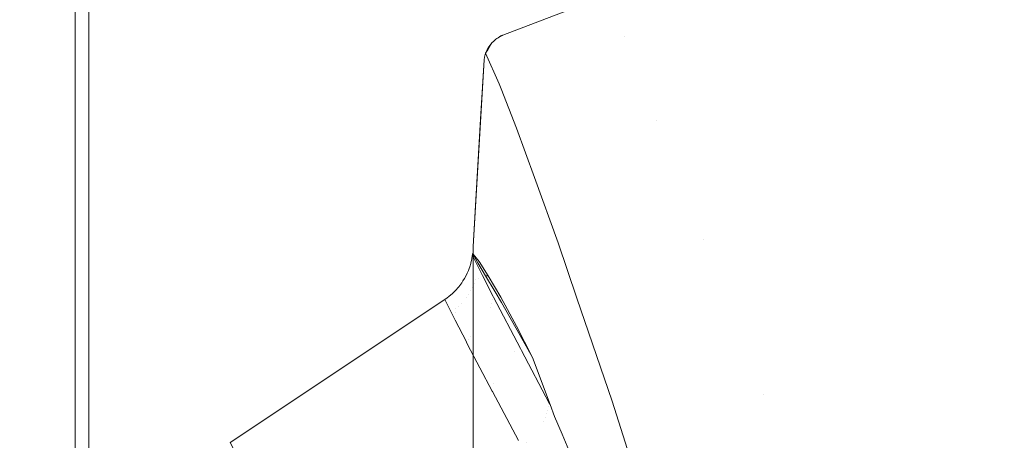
# Model space of a CAD drawing. Header units: millimetres. Extents: x -174 to 174, y -184 to 184.
# Tile 25 of 35: x -110 to -48, y 96 to 123. Entities that reach past the tile are written whole.
import ezdxf

# ---------------------------------------------------------------- set-up
doc = ezdxf.new("R2010")
doc.units = ezdxf.units.MM
doc.header["$LTSCALE"] = 5.08
doc.layers.add('Lighting-LED', color=7, linetype='Continuous', lineweight=5, true_color=0x000000)

# ---------------------------------------------------------------- blocks, each defined once
blk = doc.blocks.new('Group-1')
at = {"layer": 'Lighting-LED', "color": 18, "linetype": 'Continuous', "lineweight": 5}
for points, invisible_edges in [([(-5254.737, -897.549, -460.895), (-5203.672, -861.075, -372.449), (-5256.611, -562.84, -464.14), (-5269.635, -567.845, -486.699)], 14), ([(-5268.769, -567.845, -487.199), (-5255.745, -562.84, -464.64), (-5202.806, -861.075, -372.949), (-5253.871, -897.549, -461.395)], 11), ([(-5256.193, -562.911, -463.416), (-5256.401, -562.858, -463.777), (-5256.611, -562.84, -464.14), (-5203.672, -861.075, -372.449)], 12), ([(-5203.672, -861.075, -372.449), (-5255.786, -563.12, -462.712), (-5255.987, -562.998, -463.061), (-5256.193, -562.911, -463.416)], 9), ([(-5203.672, -861.075, -372.449), (-5203.689, -599.484, -372.478), (-5255.786, -563.12, -462.712)], 9), ([(-5202.806, -861.075, -372.949), (-5255.745, -562.84, -464.64), (-5255.535, -562.858, -464.277), (-5255.327, -562.911, -463.916)], 9), ([(-5255.327, -562.911, -463.916), (-5255.121, -562.998, -463.561), (-5254.92, -563.12, -463.212), (-5202.806, -861.075, -372.949)], 12), ([(-5254.92, -563.12, -463.212), (-5202.823, -599.484, -372.978), (-5202.806, -861.075, -372.949)], 10), ([(-5176.739, -621.733, -346.052), (-5095.931, -592.057, -346.052), (-5079.721, -592.716, -346.052)], 9), ([(-5128.243, -594.689, -346.052), (-5112.14, -592.716, -346.052), (-5095.931, -592.057, -346.052), (-5176.739, -621.733, -346.052)], 12), ([(-5079.721, -592.716, -346.052), (-5063.618, -594.688, -346.052), (-5047.728, -597.961, -346.052), (-5176.739, -621.733, -346.052)], 12), ([(-5176.739, -621.733, -346.052), (-5144.133, -597.963, -346.052), (-5128.243, -594.689, -346.052)], 9), ([(-5176.739, -621.733, -346.052), (-5047.728, -597.961, -346.052), (-5032.156, -602.514, -346.052)], 9), ([(-5159.704, -602.516, -346.052), (-5144.133, -597.963, -346.052), (-5176.739, -621.733, -346.052)], 10), ([(-5203.689, -599.484, -372.478), (-5203.672, -861.075, -372.449), (-5202.013, -856.367, -369.575), (-5202.013, -604.205, -369.575)], 11), ([(-5201.147, -604.205, -370.075), (-5201.147, -856.367, -370.075), (-5202.806, -861.075, -372.949), (-5202.823, -599.484, -372.978)], 14), ([(-5135.925, -599.169, -281.315), (-5151.723, -603.149, -281.315), (-5150.106, -608.597, -242.821), (-5134.767, -604.732, -242.821)], 15), ([(-5176.739, -621.733, -346.052), (-5032.156, -602.514, -346.052), (-5017.006, -608.315, -346.052), (-5016.852, -608.392, -346.052)], 9), ([(-5174.855, -608.318, -346.052), (-5159.704, -602.516, -346.052), (-5176.739, -621.733, -346.052)], 10), ([(-5168.176, -605.761, -316.616), (-5159.704, -602.516, -316.427), (-5159.704, -602.516, -346.052), (-5174.855, -608.318, -346.052)], 10), ([(-5159.704, -602.516, -316.427), (-5168.176, -605.761, -316.616), (-5167.135, -608.43, -281.315)], 10), ([(-5167.135, -608.43, -281.315), (-5151.723, -603.149, -281.315), (-5159.704, -602.516, -316.427)], 11), ([(-5151.723, -603.149, -281.315), (-5167.135, -608.43, -281.315), (-5165.07, -613.724, -242.821), (-5150.106, -608.597, -242.821)], 15), ([(-5134.767, -604.732, -242.821), (-5150.106, -608.597, -242.821), (-5147.794, -616.387, -204.767), (-5133.112, -612.688, -204.767)], 15), ([(-5167.135, -608.43, -281.315), (-5168.176, -605.761, -316.616), (-5175.944, -609.468, -307.153)], 11), ([(-5168.176, -605.761, -316.616), (-5175.902, -609.399, -307.848), (-5175.944, -609.468, -307.153)], 9), ([(-5168.176, -605.761, -316.616), (-5175.814, -609.253, -309.321), (-5175.902, -609.399, -307.848)], 9), ([(-5175.726, -609.106, -310.794), (-5175.814, -609.253, -309.321), (-5168.176, -605.761, -316.616)], 10), ([(-5168.176, -605.761, -316.616), (-5175.637, -608.96, -312.267), (-5175.726, -609.106, -310.794)], 9), ([(-5175.549, -608.814, -313.74), (-5175.637, -608.96, -312.267), (-5168.176, -605.761, -316.616)], 10), ([(-5168.176, -605.761, -316.616), (-5175.423, -608.697, -314.692), (-5175.549, -608.814, -313.74)], 9), ([(-5175.14, -608.506, -315.729), (-5175.423, -608.697, -314.692), (-5168.176, -605.761, -316.616)], 11), ([(-5168.176, -605.761, -316.616), (-5174.855, -608.318, -316.765), (-5175.14, -608.506, -315.729)], 10), ([(-5174.855, -608.318, -346.052), (-5174.855, -608.318, -316.765), (-5168.176, -605.761, -316.616)], 8), ([(-5175.009, -608.393, -346.052), (-5174.855, -608.318, -346.052), (-5176.739, -621.733, -346.052)], 10), ([(-5176.739, -621.733, -346.052), (-5016.852, -608.392, -346.052), (-5016.706, -608.481, -346.052)], 9), ([(-5175.297, -608.58, -346.052), (-5175.157, -608.48, -346.052), (-5175.009, -608.393, -346.052), (-5176.739, -621.733, -346.052)], 12), ([(-5175.944, -609.468, -307.153), (-5175.091, -611.416, -283.909), (-5167.135, -608.43, -281.315)], 10), ([(-5175.095, -608.441, -316.459), (-5175.009, -608.393, -346.052), (-5175.157, -608.48, -346.052)], 9), ([(-5175.14, -608.506, -315.729), (-5174.855, -608.318, -316.765), (-5174.861, -608.321, -316.765), (-5174.867, -608.324, -316.765)], 9), ([(-5174.867, -608.324, -316.765), (-5174.873, -608.326, -316.764), (-5175.14, -608.506, -315.729)], 10), ([(-5174.873, -608.326, -316.764), (-5174.879, -608.329, -316.763), (-5175.14, -608.506, -315.729)], 10), ([(-5174.879, -608.329, -316.763), (-5174.884, -608.332, -316.762), (-5175.14, -608.506, -315.729)], 10), ([(-5174.884, -608.332, -316.762), (-5174.89, -608.334, -316.76), (-5175.14, -608.506, -315.729)], 10), ([(-5174.89, -608.334, -316.76), (-5174.896, -608.337, -316.758), (-5175.14, -608.506, -315.729)], 10), ([(-5174.896, -608.337, -316.758), (-5174.901, -608.339, -316.756), (-5175.14, -608.506, -315.729)], 10), ([(-5175.14, -608.506, -315.729), (-5174.901, -608.339, -316.756), (-5174.907, -608.342, -316.753)], 9), ([(-5175.14, -608.506, -315.729), (-5174.907, -608.342, -316.753), (-5174.917, -608.347, -316.747), (-5174.927, -608.351, -316.741)], 9), ([(-5174.927, -608.351, -316.741), (-5174.937, -608.356, -316.733), (-5175.14, -608.506, -315.729)], 10), ([(-5174.937, -608.356, -316.733), (-5174.946, -608.36, -316.725), (-5175.14, -608.506, -315.729)], 10), ([(-5175.14, -608.506, -315.729), (-5174.946, -608.36, -316.725), (-5174.955, -608.365, -316.716)], 9), ([(-5175.14, -608.506, -315.729), (-5174.955, -608.365, -316.716), (-5174.97, -608.372, -316.699), (-5174.991, -608.383, -316.672)], 9), ([(-5174.991, -608.383, -316.672), (-5175.009, -608.393, -316.643), (-5175.14, -608.506, -315.729)], 10), ([(-5175.009, -608.393, -316.643), (-5175.034, -608.406, -316.599), (-5175.066, -608.425, -316.53), (-5175.14, -608.506, -315.729)], 12), ([(-5175.14, -608.506, -315.729), (-5175.066, -608.425, -316.53), (-5175.095, -608.441, -316.459)], 9), ([(-5175.009, -608.393, -346.052), (-5175.095, -608.441, -316.459), (-5175.066, -608.425, -316.53)], 9), ([(-5175.091, -611.416, -283.909), (-5174.967, -611.729, -281.321), (-5167.135, -608.43, -281.315)], 10), ([(-5175.066, -608.425, -316.53), (-5175.034, -608.406, -316.599), (-5175.009, -608.393, -346.052)], 10), ([(-5175.034, -608.406, -316.599), (-5175.009, -608.393, -316.643), (-5175.009, -608.393, -346.052)], 10), ([(-5174.991, -608.383, -316.672), (-5174.855, -608.318, -346.052), (-5175.009, -608.393, -346.052)], 9), ([(-5175.009, -608.393, -346.052), (-5175.009, -608.393, -316.643), (-5174.991, -608.383, -316.672)], 9), ([(-5174.991, -608.383, -316.672), (-5174.97, -608.372, -316.699), (-5174.855, -608.318, -346.052)], 10), ([(-5174.855, -608.318, -346.052), (-5174.97, -608.372, -316.699), (-5174.955, -608.365, -316.716)], 9), ([(-5167.135, -608.43, -281.315), (-5174.967, -611.729, -281.321), (-5173.987, -614.211, -260.839)], 9), ([(-5174.855, -608.318, -346.052), (-5174.955, -608.365, -316.716), (-5174.946, -608.36, -316.725)], 9), ([(-5174.946, -608.36, -316.725), (-5174.937, -608.356, -316.733), (-5174.855, -608.318, -346.052)], 10), ([(-5174.937, -608.356, -316.733), (-5174.927, -608.351, -316.741), (-5174.855, -608.318, -346.052)], 10), ([(-5174.927, -608.351, -316.741), (-5174.917, -608.347, -316.747), (-5174.855, -608.318, -346.052)], 10), ([(-5174.855, -608.318, -346.052), (-5174.917, -608.347, -316.747), (-5174.907, -608.342, -316.753)], 9), ([(-5174.855, -608.318, -346.052), (-5174.907, -608.342, -316.753), (-5174.901, -608.339, -316.756)], 9), ([(-5174.901, -608.339, -316.756), (-5174.896, -608.337, -316.758), (-5174.855, -608.318, -346.052)], 10), ([(-5174.896, -608.337, -316.758), (-5174.89, -608.334, -316.76), (-5174.855, -608.318, -346.052)], 10), ([(-5174.89, -608.334, -316.76), (-5174.884, -608.332, -316.762), (-5174.855, -608.318, -346.052)], 10), ([(-5174.884, -608.332, -316.762), (-5174.879, -608.329, -316.763), (-5174.855, -608.318, -346.052)], 10), ([(-5174.879, -608.329, -316.763), (-5174.873, -608.326, -316.764), (-5174.855, -608.318, -346.052)], 10), ([(-5174.873, -608.326, -316.764), (-5174.867, -608.324, -316.765), (-5174.855, -608.318, -346.052)], 10), ([(-5174.867, -608.324, -316.765), (-5174.861, -608.321, -316.765), (-5174.855, -608.318, -346.052)], 10), ([(-5174.861, -608.321, -316.765), (-5174.855, -608.318, -316.765), (-5174.855, -608.318, -346.052)], 8), ([(-5173.987, -614.211, -260.839), (-5165.07, -613.724, -242.821), (-5167.135, -608.43, -281.315)], 11), ([(-5016.706, -608.481, -346.052), (-5016.567, -608.582, -346.052), (-5016.437, -608.694, -346.052), (-5176.739, -621.733, -346.052)], 12), ([(-5176.739, -621.733, -346.052), (-5175.428, -608.692, -346.052), (-5175.297, -608.58, -346.052)], 9), ([(-5175.549, -608.814, -346.052), (-5175.428, -608.692, -346.052), (-5176.739, -621.733, -346.052)], 10), ([(-5176.739, -621.733, -346.052), (-5016.437, -608.694, -346.052), (-5016.318, -608.817, -346.052), (-5016.208, -608.949, -346.052)], 9), ([(-5176.739, -621.733, -346.052), (-5175.757, -609.087, -346.052), (-5175.659, -608.946, -346.052), (-5175.549, -608.814, -346.052)], 9), ([(-5016.208, -608.949, -346.052), (-5016.11, -609.09, -346.052), (-5016.024, -609.238, -346.052), (-5176.739, -621.733, -346.052)], 12), ([(-5175.637, -608.96, -312.267), (-5175.659, -608.946, -346.052), (-5175.757, -609.087, -346.052)], 9), ([(-5175.757, -609.087, -346.052), (-5175.726, -609.106, -310.794), (-5175.637, -608.96, -312.267)], 9), ([(-5175.659, -608.946, -346.052), (-5175.637, -608.96, -312.267), (-5175.549, -608.814, -313.74)], 9), ([(-5175.549, -608.814, -313.74), (-5175.549, -608.814, -346.052), (-5175.659, -608.946, -346.052)], 9), ([(-5175.423, -608.697, -314.692), (-5175.428, -608.692, -346.052), (-5175.549, -608.814, -346.052)], 9), ([(-5175.549, -608.814, -346.052), (-5175.549, -608.814, -313.74), (-5175.423, -608.697, -314.692)], 9), ([(-5175.428, -608.692, -346.052), (-5175.423, -608.697, -314.692), (-5175.297, -608.58, -315.644)], 9), ([(-5175.297, -608.58, -315.644), (-5175.297, -608.58, -346.052), (-5175.428, -608.692, -346.052)], 9), ([(-5175.297, -608.58, -315.644), (-5175.423, -608.697, -314.692), (-5175.14, -608.506, -315.729)], 10), ([(-5175.235, -608.533, -315.957), (-5175.157, -608.48, -346.052), (-5175.297, -608.58, -346.052)], 9), ([(-5175.235, -608.533, -315.957), (-5175.297, -608.58, -315.644), (-5175.14, -608.506, -315.729)], 10), ([(-5175.297, -608.58, -346.052), (-5175.297, -608.58, -315.644), (-5175.235, -608.533, -315.957)], 9), ([(-5175.095, -608.441, -316.459), (-5175.157, -608.48, -316.266), (-5175.235, -608.533, -315.957), (-5175.14, -608.506, -315.729)], 12), ([(-5175.235, -608.533, -315.957), (-5175.157, -608.48, -316.266), (-5175.157, -608.48, -346.052)], 10), ([(-5175.157, -608.48, -346.052), (-5175.157, -608.48, -316.266), (-5175.095, -608.441, -316.459)], 9), ([(-5150.106, -608.597, -242.821), (-5165.07, -613.724, -242.821), (-5162.119, -621.296, -204.767), (-5147.794, -616.387, -204.767)], 15), ([(-5175.915, -609.392, -346.052), (-5175.842, -609.236, -346.052), (-5175.757, -609.087, -346.052), (-5176.739, -621.733, -346.052)], 12), ([(-5176.739, -621.733, -346.052), (-5016.024, -609.238, -346.052), (-5015.951, -609.393, -346.052)], 9), ([(-5176.739, -621.733, -346.052), (-5175.974, -609.554, -346.052), (-5175.915, -609.392, -346.052)], 9), ([(-5015.951, -609.393, -346.052), (-5015.891, -609.554, -346.052), (-5015.844, -609.719, -346.052), (-5176.739, -621.733, -346.052)], 12), ([(-5176.739, -621.733, -346.052), (-5176.049, -609.889, -346.052), (-5176.018, -609.72, -346.052), (-5175.974, -609.554, -346.052)], 8), ([(-5175.974, -609.554, -346.052), (-5176.018, -609.72, -346.052), (-5176.018, -609.72, -309.581)], 10), ([(-5176.018, -609.72, -309.581), (-5175.97, -609.555, -307.992), (-5175.974, -609.554, -346.052)], 10), ([(-5175.777, -623.593, -301.983), (-5175.97, -609.555, -307.992), (-5176.018, -609.72, -309.581)], 9), ([(-5175.915, -609.392, -346.052), (-5175.974, -609.554, -346.052), (-5175.97, -609.555, -307.992)], 10), ([(-5175.97, -609.555, -307.992), (-5175.902, -609.399, -307.848), (-5175.915, -609.392, -346.052)], 11), ([(-5175.97, -609.555, -307.992), (-5175.944, -609.468, -307.153), (-5175.902, -609.399, -307.848)], 8), ([(-5175.944, -609.468, -307.153), (-5175.97, -609.555, -307.992), (-5175.777, -623.593, -301.983)], 10), ([(-5175.091, -611.416, -283.909), (-5175.944, -609.468, -307.153), (-5175.777, -623.593, -301.983)], 10), ([(-5175.814, -609.253, -309.321), (-5175.842, -609.236, -346.052), (-5175.915, -609.392, -346.052)], 9), ([(-5175.915, -609.392, -346.052), (-5175.902, -609.399, -307.848), (-5175.814, -609.253, -309.321)], 9), ([(-5175.726, -609.106, -310.794), (-5175.757, -609.087, -346.052), (-5175.842, -609.236, -346.052)], 9), ([(-5175.842, -609.236, -346.052), (-5175.814, -609.253, -309.321), (-5175.726, -609.106, -310.794)], 9), ([(-5015.844, -609.719, -346.052), (-5015.811, -609.887, -346.052), (-5176.739, -621.733, -346.052)], 10), ([(-5015.811, -609.887, -346.052), (-5014.229, -621.72, -346.052), (-5176.739, -621.733, -346.052)], 10), ([(-5176.049, -609.889, -346.052), (-5176.739, -621.733, -346.052), (-5176.739, -621.733, -342.181), (-5176.544, -618.39, -330.729)], 8), ([(-5176.544, -618.39, -330.729), (-5176.268, -613.658, -318.579), (-5176.049, -609.889, -346.052)], 10), ([(-5176.049, -609.889, -310.604), (-5176.268, -613.658, -318.579), (-5175.777, -623.593, -301.983)], 10), ([(-5176.268, -613.658, -318.579), (-5176.049, -609.889, -310.604), (-5176.049, -609.889, -346.052)], 8), ([(-5175.777, -623.593, -301.983), (-5176.018, -609.72, -309.581), (-5176.049, -609.889, -310.604)], 9), ([(-5176.018, -609.72, -309.581), (-5176.018, -609.72, -346.052), (-5176.049, -609.889, -346.052), (-5176.049, -609.889, -310.604)], 1), ([(-5175.777, -623.593, -301.983), (-5174.984, -624.936, -281.423), (-5175.091, -611.416, -283.909)], 10), ([(-5174.984, -624.936, -281.423), (-5174.967, -611.729, -281.321), (-5175.091, -611.416, -283.909)], 9), ([(-5173.987, -614.211, -260.839), (-5174.967, -611.729, -281.321), (-5174.984, -624.936, -281.423)], 10), ([(-5133.112, -612.688, -204.767), (-5147.794, -616.387, -204.767), (-5144.797, -626.489, -167.309), (-5130.965, -623.004, -167.309)], 15), ([(-5176.268, -613.658, -318.579), (-5176.544, -618.39, -330.729), (-5176.355, -622.685, -322.091)], 10), ([(-5176.355, -622.685, -322.091), (-5175.777, -623.593, -301.983), (-5176.268, -613.658, -318.579)], 10), ([(-5173.987, -614.211, -260.839), (-5172.846, -617.346, -242.887), (-5165.07, -613.724, -242.821)], 10), ([(-5165.07, -613.724, -242.821), (-5172.846, -617.346, -242.887), (-5171.336, -621.497, -219.117)], 9), ([(-5171.336, -621.497, -219.117), (-5162.119, -621.296, -204.767), (-5165.07, -613.724, -242.821)], 11), ([(-5174.984, -624.936, -281.423), (-5173.987, -626.786, -260.839), (-5173.987, -614.211, -260.839)], 10), ([(-5172.846, -617.346, -242.887), (-5173.987, -614.211, -260.839), (-5173.987, -626.786, -260.839)], 10), ([(-5147.794, -616.387, -204.767), (-5162.119, -621.296, -204.767), (-5158.291, -631.113, -167.309), (-5144.797, -626.489, -167.309)], 15), ([(-5173.987, -626.786, -260.839), (-5172.975, -628.763, -243.306), (-5172.846, -617.346, -242.887)], 10), ([(-5172.846, -617.346, -242.887), (-5172.975, -628.763, -243.306), (-5171.857, -631.753, -226.368)], 9), ([(-5171.857, -631.753, -226.368), (-5171.336, -621.497, -219.117), (-5172.846, -617.346, -242.887)], 9), ([(-5176.739, -622.22, -342.189), (-5176.355, -622.685, -322.091), (-5176.544, -618.39, -330.729)], 10), ([(-5176.544, -618.39, -330.729), (-5176.739, -621.733, -342.181), (-5176.739, -622.22, -342.189)], 8), ([(-5171.857, -631.753, -226.368), (-5171.562, -632.526, -222.215), (-5171.336, -621.497, -219.117)], 10), ([(-5171.336, -621.497, -219.117), (-5171.562, -632.526, -222.215), (-5171.088, -633.647, -216.601)], 9), ([(-5171.336, -621.497, -219.117), (-5170.144, -625.001, -204.85), (-5162.119, -621.296, -204.767)], 10), ([(-5170.144, -625.001, -204.85), (-5171.336, -621.497, -219.117), (-5171.088, -633.647, -216.601)], 10), ([(-5162.119, -621.296, -204.767), (-5170.144, -625.001, -204.85), (-5167.916, -631.549, -178.191)], 9), ([(-5167.916, -631.549, -178.191), (-5158.291, -631.113, -167.309), (-5162.119, -621.296, -204.767)], 11), ([(-5176.765, -730.007, -345.921), (-5176.739, -621.733, -346.052), (-5176.79, -836.445, -346.052)], 9), ([(-5014.177, -836.446, -346.052), (-5176.79, -836.445, -346.052), (-5176.739, -621.733, -346.052)], 9), ([(-5176.769, -622.18, -345.03), (-5176.769, -622.177, -345.123), (-5176.774, -622.2, -345.328), (-5176.778, -622.223, -345.533)], 14), ([(-5176.77, -622.186, -344.946), (-5176.769, -622.18, -345.03), (-5176.778, -622.223, -345.533)], 11), ([(-5176.77, -622.192, -344.862), (-5176.77, -622.186, -344.946), (-5176.778, -622.223, -345.533)], 11), ([(-5176.655, -622.391, -332.421), (-5176.77, -622.192, -344.862), (-5176.778, -622.223, -345.533)], 10), ([(-5176.774, -622.2, -345.328), (-5176.769, -622.177, -345.123), (-5176.773, -622.194, -345.302)], 11), ([(-5176.773, -622.194, -345.302), (-5176.769, -622.177, -345.123), (-5176.771, -622.186, -345.245), (-5176.773, -622.194, -345.367)], 15), ([(-5176.771, -622.182, -345.223), (-5176.772, -622.188, -345.324), (-5176.773, -622.194, -345.367), (-5176.771, -622.186, -345.245)], 13), ([(-5176.739, -622.193, -345.367), (-5176.773, -622.194, -345.367), (-5176.772, -622.188, -345.324)], 9), ([(-5176.739, -622.179, -345.199), (-5176.739, -622.193, -345.367), (-5176.772, -622.188, -345.324)], 10), ([(-5176.772, -622.188, -345.324), (-5176.77, -622.18, -345.199), (-5176.739, -622.179, -345.199)], 10), ([(-5176.77, -622.18, -345.199), (-5176.772, -622.188, -345.324), (-5176.771, -622.182, -345.223)], 10), ([(-5176.771, -622.186, -345.245), (-5176.769, -622.177, -345.123), (-5176.771, -622.182, -345.223)], 11), ([(-5176.771, -622.182, -345.223), (-5176.769, -622.177, -345.123), (-5176.77, -622.178, -345.161), (-5176.77, -622.18, -345.199)], 15), ([(-5176.739, -622.179, -345.199), (-5176.77, -622.18, -345.199), (-5176.77, -622.177, -345.165)], 9), ([(-5176.77, -622.177, -345.165), (-5176.769, -622.177, -345.123), (-5176.739, -622.179, -345.199)], 10), ([(-5176.77, -622.177, -345.165), (-5176.77, -622.18, -345.199), (-5176.77, -622.178, -345.161)], 10), ([(-5176.77, -622.178, -345.161), (-5176.769, -622.177, -345.123), (-5176.77, -622.177, -345.165)], 9), ([(-5176.769, -622.182, -344.964), (-5176.769, -622.18, -345.03), (-5176.77, -622.186, -344.946)], 10), ([(-5176.769, -622.182, -344.964), (-5176.77, -622.192, -344.862), (-5176.739, -622.192, -344.862)], 8), ([(-5176.77, -622.186, -344.946), (-5176.77, -622.192, -344.862), (-5176.769, -622.182, -344.964)], 9), ([(-5176.77, -622.192, -344.862), (-5176.655, -622.391, -332.421), (-5176.739, -622.22, -342.189)], 10), ([(-5176.739, -622.22, -342.189), (-5176.739, -622.205, -343.525), (-5176.77, -622.192, -344.862)], 10), ([(-5176.739, -622.205, -343.525), (-5176.739, -622.192, -344.862), (-5176.77, -622.192, -344.862)], 8), ([(-5176.739, -622.178, -345.03), (-5176.739, -622.179, -345.199), (-5176.769, -622.177, -345.123)], 10), ([(-5176.769, -622.177, -345.123), (-5176.769, -622.18, -345.03), (-5176.739, -622.178, -345.03)], 10), ([(-5176.739, -622.192, -344.862), (-5176.739, -622.178, -345.03), (-5176.769, -622.182, -344.964)], 10), ([(-5176.739, -622.178, -345.03), (-5176.769, -622.18, -345.03), (-5176.769, -622.182, -344.964)], 9), ([(-5176.765, -730.007, -345.921), (-5176.739, -622.319, -345.857), (-5176.739, -621.733, -346.052)], 10), ([(-5176.739, -621.733, -346.052), (-5014.229, -621.72, -346.052), (-5014.177, -836.446, -346.052)], 9), ([(-5176.739, -621.733, -346.052), (-5176.739, -622.319, -345.857), (-5176.739, -622.264, -345.697)], 9), ([(-5176.739, -622.264, -345.697), (-5176.739, -622.222, -345.534), (-5176.739, -621.733, -346.052)], 10), ([(-5176.739, -621.733, -346.052), (-5176.739, -622.178, -345.03), (-5176.739, -622.192, -344.862)], 9), ([(-5176.739, -622.222, -345.534), (-5176.739, -622.193, -345.367), (-5176.739, -621.733, -346.052)], 10), ([(-5176.739, -622.192, -344.862), (-5176.739, -622.205, -343.525), (-5176.739, -621.733, -342.181), (-5176.739, -621.733, -346.052)], 10), ([(-5176.739, -622.193, -345.367), (-5176.739, -622.179, -345.199), (-5176.739, -621.733, -346.052)], 10), ([(-5176.739, -622.179, -345.199), (-5176.739, -622.178, -345.03), (-5176.739, -621.733, -346.052)], 10), ([(-5176.739, -622.205, -343.525), (-5176.739, -622.22, -342.189), (-5176.739, -621.733, -342.181)], 8), ([(-5176.739, -622.319, -345.857), (-5176.895, -622.818, -345.857), (-5176.884, -622.771, -345.857), (-5176.828, -622.526, -345.857)], 9), ([(-5176.895, -622.818, -345.857), (-5176.739, -622.319, -345.857), (-5176.765, -730.007, -345.921)], 9), ([(-5176.408, -623.742, -317.561), (-5176.884, -622.771, -345.857), (-5176.895, -622.818, -345.857)], 9), ([(-5176.143, -623.571, -317.56), (-5176.828, -622.526, -345.857), (-5176.884, -622.771, -345.857)], 9), ([(-5176.884, -622.771, -345.857), (-5176.408, -623.742, -317.561), (-5176.143, -623.571, -317.56)], 11), ([(-5176.828, -622.526, -345.857), (-5176.825, -622.512, -345.857), (-5176.739, -622.319, -345.857)], 10), ([(-5176.825, -622.512, -345.857), (-5176.828, -622.526, -345.857), (-5176.143, -623.571, -317.56)], 10), ([(-5176.825, -622.512, -345.857), (-5176.143, -623.571, -317.56), (-5176.789, -622.295, -345.791)], 9), ([(-5176.789, -622.295, -345.791), (-5176.793, -622.319, -345.857), (-5176.825, -622.512, -345.857)], 8), ([(-5176.825, -622.512, -345.857), (-5176.793, -622.319, -345.857), (-5176.739, -622.319, -345.857)], 8), ([(-5176.739, -622.319, -345.857), (-5176.793, -622.319, -345.857), (-5176.789, -622.295, -345.791)], 8), ([(-5176.739, -622.264, -345.697), (-5176.739, -622.319, -345.857), (-5176.789, -622.295, -345.791)], 10), ([(-5176.789, -622.295, -345.791), (-5176.785, -622.265, -345.697), (-5176.739, -622.264, -345.697)], 10), ([(-5176.785, -622.265, -345.697), (-5176.789, -622.295, -345.791), (-5176.143, -623.571, -317.56)], 8), ([(-5176.739, -622.264, -345.697), (-5176.785, -622.265, -345.697), (-5176.782, -622.246, -345.636)], 9), ([(-5176.782, -622.246, -345.636), (-5176.785, -622.265, -345.697), (-5176.143, -623.571, -317.56)], 10), ([(-5176.739, -622.222, -345.534), (-5176.739, -622.264, -345.697), (-5176.782, -622.246, -345.636)], 10), ([(-5176.782, -622.246, -345.636), (-5176.778, -622.223, -345.533), (-5176.739, -622.222, -345.534)], 10), ([(-5176.778, -622.223, -345.533), (-5176.782, -622.246, -345.636), (-5176.143, -623.571, -317.56)], 10), ([(-5176.773, -622.194, -345.302), (-5176.776, -622.211, -345.481), (-5176.778, -622.223, -345.533), (-5176.774, -622.2, -345.328)], 13), ([(-5176.739, -622.222, -345.534), (-5176.778, -622.223, -345.533), (-5176.776, -622.211, -345.481)], 9), ([(-5176.143, -623.571, -317.56), (-5176.44, -622.76, -319.984), (-5176.778, -622.223, -345.533)], 11), ([(-5176.778, -622.223, -345.533), (-5176.44, -622.76, -319.984), (-5176.655, -622.391, -332.421)], 9), ([(-5176.739, -622.193, -345.367), (-5176.739, -622.222, -345.534), (-5176.776, -622.211, -345.481)], 10), ([(-5176.776, -622.211, -345.481), (-5176.773, -622.194, -345.367), (-5176.739, -622.193, -345.367)], 10), ([(-5176.773, -622.194, -345.367), (-5176.776, -622.211, -345.481), (-5176.773, -622.194, -345.302)], 10), ([(-5176.655, -622.391, -332.421), (-5176.355, -622.685, -322.091), (-5176.739, -622.22, -342.189)], 9), ([(-5176.655, -622.391, -332.421), (-5176.44, -622.76, -319.984), (-5176.355, -622.685, -322.091)], 10), ([(-5175.777, -623.593, -301.983), (-5176.355, -622.685, -322.091), (-5176.44, -622.76, -319.984)], 10), ([(-5175.95, -623.593, -301.983), (-5176.44, -622.76, -319.984), (-5176.143, -623.571, -317.56)], 10), ([(-5176.44, -622.76, -319.984), (-5175.95, -623.593, -301.983), (-5175.777, -623.593, -301.983)], 8), ([(-5177.145, -623.49, -345.857), (-5177.139, -623.477, -345.857), (-5177.11, -623.414, -345.857), (-5176.765, -730.007, -345.921)], 12), ([(-5176.673, -624.087, -317.57), (-5177.11, -623.414, -345.857), (-5177.139, -623.477, -345.857)], 9), ([(-5176.765, -730.007, -345.921), (-5177.11, -623.414, -345.857), (-5177.042, -623.247, -345.857)], 9), ([(-5176.673, -624.087, -317.57), (-5177.042, -623.247, -345.857), (-5177.11, -623.414, -345.857)], 9), ([(-5177.042, -623.247, -345.857), (-5176.99, -623.118, -345.857), (-5176.765, -730.007, -345.921)], 10), ([(-5176.99, -623.118, -345.857), (-5177.042, -623.247, -345.857), (-5176.673, -624.087, -317.57)], 10), ([(-5176.765, -730.007, -345.921), (-5176.99, -623.118, -345.857), (-5176.956, -623.012, -345.857)], 9), ([(-5176.587, -623.851, -317.561), (-5176.956, -623.012, -345.857), (-5176.99, -623.118, -345.857)], 9), ([(-5176.99, -623.118, -345.857), (-5176.673, -624.087, -317.57), (-5176.587, -623.851, -317.561)], 11), ([(-5176.956, -623.012, -345.857), (-5176.895, -622.818, -345.857), (-5176.765, -730.007, -345.921)], 10), ([(-5176.895, -622.818, -345.857), (-5176.956, -623.012, -345.857), (-5176.587, -623.851, -317.561)], 10), ([(-5176.895, -622.818, -345.857), (-5176.587, -623.851, -317.561), (-5176.408, -623.742, -317.561)], 11), ([(-5130.965, -623.004, -167.309), (-5144.797, -626.489, -167.309), (-5141.126, -638.86, -130.6), (-5128.336, -635.637, -130.6)], 15), ([(-5176.765, -730.007, -345.921), (-5177.649, -624.287, -345.858), (-5177.459, -624.033, -345.858)], 9), ([(-5177.154, -624.957, -317.597), (-5177.459, -624.033, -345.858), (-5177.649, -624.287, -345.858)], 9), ([(-5176.765, -730.007, -345.921), (-5177.459, -624.033, -345.858), (-5177.383, -623.912, -345.858)], 9), ([(-5177.014, -624.752, -317.591), (-5177.383, -623.912, -345.858), (-5177.459, -624.033, -345.858)], 9), ([(-5177.459, -624.033, -345.858), (-5177.154, -624.957, -317.597), (-5177.014, -624.752, -317.591)], 11), ([(-5177.383, -623.912, -345.858), (-5177.291, -623.768, -345.858), (-5176.765, -730.007, -345.921)], 10), ([(-5176.887, -624.538, -317.585), (-5177.291, -623.768, -345.858), (-5177.383, -623.912, -345.858)], 9), ([(-5177.383, -623.912, -345.858), (-5177.014, -624.752, -317.591), (-5176.887, -624.538, -317.585)], 11), ([(-5176.765, -730.007, -345.921), (-5177.291, -623.768, -345.858), (-5177.145, -623.49, -345.857)], 9), ([(-5177.145, -623.49, -345.857), (-5177.291, -623.768, -345.858), (-5176.887, -624.538, -317.585)], 10), ([(-5176.773, -624.316, -317.577), (-5177.139, -623.477, -345.857), (-5177.145, -623.49, -345.857)], 9), ([(-5177.145, -623.49, -345.857), (-5176.887, -624.538, -317.585), (-5176.773, -624.316, -317.577)], 11), ([(-5177.139, -623.477, -345.857), (-5176.773, -624.316, -317.577), (-5176.673, -624.087, -317.57)], 11), ([(-5176.673, -624.087, -317.57), (-5175.733, -625.833, -288.071), (-5175.647, -625.598, -288.057), (-5176.587, -623.851, -317.561)], 15), ([(-5176.408, -623.742, -317.561), (-5176.587, -623.851, -317.561), (-5175.647, -625.598, -288.057)], 11), ([(-5176.143, -623.571, -317.56), (-5176.408, -623.742, -317.561), (-5175.576, -625.357, -288.042)], 11), ([(-5175.647, -625.598, -288.057), (-5175.576, -625.357, -288.042), (-5176.408, -623.742, -317.561)], 11), ([(-5175.95, -623.593, -301.983), (-5176.143, -623.571, -317.56), (-5175.467, -624.906, -288.011)], 9), ([(-5175.576, -625.357, -288.042), (-5175.513, -625.119, -288.026), (-5176.143, -623.571, -317.56)], 11), ([(-5176.143, -623.571, -317.56), (-5175.513, -625.119, -288.026), (-5175.467, -624.906, -288.011)], 3), ([(-5175.467, -624.906, -288.011), (-5175.345, -624.598, -287.165), (-5175.95, -623.593, -301.983)], 9), ([(-5175.777, -623.593, -301.983), (-5175.95, -623.593, -301.983), (-5175.345, -624.598, -287.165)], 8), ([(-5174.984, -624.936, -281.423), (-5175.777, -623.593, -301.983), (-5175.345, -624.598, -287.165)], 10), ([(-5176.765, -730.007, -345.921), (-5178.043, -624.707, -345.858), (-5178.011, -624.675, -345.858)], 9), ([(-5177.645, -625.514, -317.61), (-5178.011, -624.675, -345.858), (-5178.043, -624.707, -345.858)], 9), ([(-5178.011, -624.675, -345.858), (-5177.861, -624.528, -345.858), (-5176.765, -730.007, -345.921)], 10), ([(-5177.47, -625.339, -317.606), (-5177.861, -624.528, -345.858), (-5178.011, -624.675, -345.858)], 9), ([(-5178.011, -624.675, -345.858), (-5177.645, -625.514, -317.61), (-5177.47, -625.339, -317.606)], 11), ([(-5177.861, -624.528, -345.858), (-5177.673, -624.314, -345.858), (-5176.765, -730.007, -345.921)], 10), ([(-5177.861, -624.528, -345.858), (-5177.47, -625.339, -317.606), (-5177.306, -625.153, -317.602), (-5177.673, -624.314, -345.858)], 7), ([(-5177.673, -624.314, -345.858), (-5177.649, -624.287, -345.858), (-5176.765, -730.007, -345.921)], 10), ([(-5177.154, -624.957, -317.597), (-5177.649, -624.287, -345.858), (-5177.673, -624.314, -345.858)], 9), ([(-5177.673, -624.314, -345.858), (-5177.306, -625.153, -317.602), (-5177.154, -624.957, -317.597)], 11), ([(-5177.014, -624.752, -317.591), (-5176.074, -626.497, -288.107), (-5175.947, -626.283, -288.096), (-5176.887, -624.538, -317.585)], 15), ([(-5176.887, -624.538, -317.585), (-5175.947, -626.283, -288.096), (-5175.833, -626.061, -288.084), (-5176.773, -624.316, -317.577)], 15), ([(-5176.773, -624.316, -317.577), (-5175.833, -626.061, -288.084), (-5175.733, -625.833, -288.071), (-5176.673, -624.087, -317.57)], 15), ([(-5175.467, -624.906, -288.011), (-5175.448, -624.943, -287.188), (-5175.345, -624.598, -287.165)], 10), ([(-5174.936, -625.276, -277.174), (-5175.345, -624.598, -287.165), (-5175.448, -624.943, -287.188)], 10), ([(-5174.984, -624.936, -281.423), (-5175.345, -624.598, -287.165), (-5174.936, -625.276, -277.174)], 9), ([(-5177.87, -626.411, -317.646), (-5178.539, -625.096, -345.858), (-5192.167, -634.165, -345.864)], 8), ([(-5192.167, -634.165, -345.864), (-5178.539, -625.096, -345.858), (-5176.765, -730.007, -345.921)], 10), ([(-5176.765, -730.007, -345.921), (-5178.539, -625.096, -345.858), (-5178.391, -624.989, -345.858)], 9), ([(-5177.84, -625.895, -317.623), (-5178.391, -624.989, -345.858), (-5178.539, -625.096, -345.858)], 9), ([(-5178.539, -625.096, -345.858), (-5177.87, -626.411, -317.646), (-5177.84, -625.895, -317.623)], 10), ([(-5178.391, -624.989, -345.858), (-5178.282, -624.911, -345.858), (-5176.765, -730.007, -345.921)], 10), ([(-5178.282, -624.911, -345.858), (-5178.391, -624.989, -345.858), (-5177.84, -625.895, -317.623)], 10), ([(-5176.765, -730.007, -345.921), (-5178.282, -624.911, -345.858), (-5178.043, -624.707, -345.858)], 9), ([(-5178.043, -624.707, -345.858), (-5178.282, -624.911, -345.858), (-5177.829, -625.678, -317.613)], 10), ([(-5177.84, -625.895, -317.623), (-5177.829, -625.678, -317.613), (-5178.282, -624.911, -345.858)], 11), ([(-5178.043, -624.707, -345.858), (-5177.829, -625.678, -317.613), (-5177.645, -625.514, -317.61)], 11), ([(-5177.47, -625.339, -317.606), (-5176.531, -627.083, -288.133), (-5176.367, -626.898, -288.126), (-5177.306, -625.153, -317.602)], 15), ([(-5177.306, -625.153, -317.602), (-5176.367, -626.898, -288.126), (-5176.215, -626.702, -288.117), (-5177.154, -624.957, -317.597)], 15), ([(-5177.154, -624.957, -317.597), (-5176.215, -626.702, -288.117), (-5176.074, -626.497, -288.107), (-5177.014, -624.752, -317.591)], 15), ([(-5173.725, -628.21, -258.01), (-5175.513, -625.119, -288.026), (-5175.576, -625.357, -288.042)], 11), ([(-5175.448, -624.943, -287.188), (-5175.467, -624.906, -288.011), (-5175.513, -625.119, -288.026)], 10), ([(-5175.513, -625.119, -288.026), (-5173.725, -628.21, -258.01), (-5175.448, -624.943, -287.188)], 9), ([(-5175.448, -624.943, -287.188), (-5173.725, -628.21, -258.01), (-5174.936, -625.276, -277.174)], 10), ([(-5173.987, -626.786, -260.839), (-5174.984, -624.936, -281.423), (-5174.936, -625.276, -277.174)], 10), ([(-5173.725, -628.21, -258.01), (-5173.754, -627.379, -256.749), (-5174.936, -625.276, -277.174)], 9), ([(-5174.936, -625.276, -277.174), (-5173.754, -627.379, -256.749), (-5173.987, -626.786, -260.839)], 10), ([(-5171.088, -633.647, -216.601), (-5169.752, -636.81, -200.767), (-5170.144, -625.001, -204.85)], 10), ([(-5167.916, -631.549, -178.191), (-5170.144, -625.001, -204.85), (-5169.31, -637.858, -195.519)], 10), ([(-5170.144, -625.001, -204.85), (-5169.752, -636.81, -200.767), (-5169.31, -637.858, -195.519)], 9), ([(-5177.033, -627.614, -288.15), (-5177.84, -625.895, -317.623), (-5177.87, -626.411, -317.646)], 11), ([(-5176.89, -627.422, -288.144), (-5177.829, -625.678, -317.613), (-5177.84, -625.895, -317.623)], 11), ([(-5177.84, -625.895, -317.623), (-5177.033, -627.614, -288.15), (-5176.89, -627.422, -288.144)], 11), ([(-5177.829, -625.678, -317.613), (-5176.89, -627.422, -288.144), (-5176.705, -627.258, -288.139), (-5177.645, -625.514, -317.61)], 15), ([(-5177.645, -625.514, -317.61), (-5176.705, -627.258, -288.139), (-5176.531, -627.083, -288.133), (-5177.47, -625.339, -317.606)], 15), ([(-5174.229, -628.618, -258.025), (-5175.733, -625.833, -288.071), (-5175.833, -626.061, -288.084), (-5174.329, -628.846, -258.044)], 15), ([(-5174.142, -628.383, -258.004), (-5175.647, -625.598, -288.057), (-5175.733, -625.833, -288.071), (-5174.229, -628.618, -258.025)], 15), ([(-5174.071, -628.144, -257.982), (-5175.576, -625.357, -288.042), (-5175.647, -625.598, -288.057), (-5174.142, -628.383, -258.004)], 15), ([(-5175.576, -625.357, -288.042), (-5174.071, -628.144, -257.982), (-5173.725, -628.21, -258.01)], 11), ([(-5192.167, -634.165, -345.864), (-5191.495, -635.484, -317.606), (-5177.87, -626.411, -317.646)], 10), ([(-5177.17, -627.785, -288.155), (-5177.87, -626.411, -317.646), (-5191.495, -635.484, -317.606)], 10), ([(-5177.87, -626.411, -317.646), (-5177.17, -627.785, -288.155), (-5177.033, -627.614, -288.15)], 10), ([(-5174.571, -629.28, -258.078), (-5176.074, -626.497, -288.107), (-5176.215, -626.702, -288.117), (-5174.711, -629.485, -258.092)], 15), ([(-5174.443, -629.067, -258.062), (-5175.947, -626.283, -288.096), (-5176.074, -626.497, -288.107), (-5174.571, -629.28, -258.078)], 15), ([(-5174.329, -628.846, -258.044), (-5175.833, -626.061, -288.084), (-5175.947, -626.283, -288.096), (-5174.443, -629.067, -258.062)], 15), ([(-5144.797, -626.489, -167.309), (-5158.291, -631.113, -167.309), (-5153.604, -643.135, -130.6), (-5141.126, -638.86, -130.6)], 15), ([(-5175.028, -629.866, -258.116), (-5176.531, -627.083, -288.133), (-5176.705, -627.258, -288.139), (-5175.203, -630.04, -258.125)], 15), ([(-5174.864, -629.68, -258.105), (-5176.367, -626.898, -288.126), (-5176.531, -627.083, -288.133), (-5175.028, -629.866, -258.116)], 15), ([(-5174.711, -629.485, -258.092), (-5176.215, -626.702, -288.117), (-5176.367, -626.898, -288.126), (-5174.864, -629.68, -258.105)], 15), ([(-5173.754, -627.379, -256.749), (-5172.975, -628.763, -243.306), (-5173.987, -626.786, -260.839)], 8), ([(-5191.495, -635.484, -317.606), (-5190.793, -636.862, -288.074), (-5177.17, -627.785, -288.155)], 10), ([(-5190.793, -636.862, -288.074), (-5177.165, -627.794, -287.949), (-5177.17, -627.785, -288.155)], 9), ([(-5177.087, -627.947, -284.673), (-5177.165, -627.794, -287.949), (-5190.793, -636.862, -288.074), (-5190.791, -636.865, -288.014)], 10), ([(-5177.033, -627.614, -288.15), (-5177.17, -627.785, -288.155), (-5177.165, -627.794, -287.949)], 9), ([(-5177.165, -627.794, -287.949), (-5177.087, -627.947, -284.673), (-5177.033, -627.614, -288.15)], 10), ([(-5175.43, -630.424, -258.154), (-5177.033, -627.614, -288.15), (-5177.087, -627.947, -284.673)], 11), ([(-5176.89, -627.422, -288.144), (-5177.033, -627.614, -288.15), (-5175.43, -630.424, -258.154)], 11), ([(-5175.203, -630.04, -258.125), (-5176.705, -627.258, -288.139), (-5176.89, -627.422, -288.144), (-5175.388, -630.204, -258.132)], 15), ([(-5175.43, -630.424, -258.154), (-5175.388, -630.204, -258.132), (-5176.89, -627.422, -288.144)], 11), ([(-5172.975, -628.763, -243.306), (-5173.754, -627.379, -256.749), (-5173.658, -628.338, -256.864)], 10), ([(-5173.725, -628.21, -258.01), (-5173.658, -628.338, -256.864), (-5173.754, -627.379, -256.749)], 10), ([(-5190.791, -636.865, -288.014), (-5190.712, -637.02, -284.692), (-5177.087, -627.947, -284.673)], 10), ([(-5175.528, -630.899, -258.201), (-5177.087, -627.947, -284.673), (-5190.712, -637.02, -284.692)], 10), ([(-5177.087, -627.947, -284.673), (-5175.528, -630.899, -258.201), (-5175.43, -630.424, -258.154)], 10), ([(-5174.142, -628.383, -258.004), (-5174.229, -628.618, -258.025), (-5172.167, -632.588, -227.233)], 11), ([(-5172.014, -632.119, -227.175), (-5174.071, -628.144, -257.982), (-5174.142, -628.383, -258.004)], 11), ([(-5172.167, -632.588, -227.233), (-5172.088, -632.357, -227.205), (-5174.142, -628.383, -258.004)], 11), ([(-5174.142, -628.383, -258.004), (-5172.088, -632.357, -227.205), (-5172.014, -632.119, -227.175)], 11), ([(-5173.725, -628.21, -258.01), (-5174.071, -628.144, -257.982), (-5172.014, -632.119, -227.175)], 11), ([(-5172.014, -632.119, -227.175), (-5171.95, -631.878, -227.144), (-5173.725, -628.21, -258.01)], 11), ([(-5173.658, -628.338, -256.864), (-5173.725, -628.21, -258.01), (-5171.95, -631.878, -227.144)], 10), ([(-5173.658, -628.338, -256.864), (-5171.901, -631.669, -227.116), (-5172.975, -628.763, -243.306)], 10), ([(-5171.95, -631.878, -227.144), (-5171.901, -631.669, -227.116), (-5173.658, -628.338, -256.864)], 9), ([(-5174.571, -629.28, -258.078), (-5172.511, -633.248, -227.305), (-5172.383, -633.035, -227.283), (-5174.443, -629.067, -258.062)], 15), ([(-5174.443, -629.067, -258.062), (-5172.383, -633.035, -227.283), (-5172.268, -632.815, -227.259), (-5174.329, -628.846, -258.044)], 15), ([(-5174.329, -628.846, -258.044), (-5172.268, -632.815, -227.259), (-5172.167, -632.588, -227.233), (-5174.229, -628.618, -258.025)], 15), ([(-5171.901, -631.669, -227.116), (-5171.857, -631.753, -226.368), (-5172.975, -628.763, -243.306)], 8), ([(-5175.028, -629.866, -258.116), (-5172.969, -633.832, -227.357), (-5172.805, -633.647, -227.342), (-5174.864, -629.68, -258.105)], 15), ([(-5174.864, -629.68, -258.105), (-5172.805, -633.647, -227.342), (-5172.652, -633.452, -227.324), (-5174.711, -629.485, -258.092)], 15), ([(-5174.711, -629.485, -258.092), (-5172.652, -633.452, -227.324), (-5172.511, -633.248, -227.305), (-5174.571, -629.28, -258.078)], 15), ([(-5173.329, -634.169, -227.38), (-5175.388, -630.204, -258.132), (-5175.43, -630.424, -258.154)], 11), ([(-5175.388, -630.204, -258.132), (-5173.329, -634.169, -227.38), (-5173.144, -634.006, -227.369), (-5175.203, -630.04, -258.125)], 15), ([(-5175.203, -630.04, -258.125), (-5173.144, -634.006, -227.369), (-5172.969, -633.832, -227.357), (-5175.028, -629.866, -258.116)], 15), ([(-5190.712, -637.02, -284.692), (-5189.143, -639.992, -258.087), (-5175.528, -630.899, -258.201)], 10), ([(-5189.143, -639.992, -258.087), (-5175.509, -630.934, -257.886), (-5175.528, -630.899, -258.201)], 9), ([(-5175.509, -630.934, -257.886), (-5189.143, -639.992, -258.087), (-5189.137, -640.002, -257.996)], 9), ([(-5173.866, -634.045, -229.984), (-5175.509, -630.934, -257.886), (-5189.137, -640.002, -257.996)], 10), ([(-5175.43, -630.424, -258.154), (-5175.528, -630.899, -258.201), (-5175.509, -630.934, -257.886)], 9), ([(-5175.43, -630.424, -258.154), (-5175.509, -630.934, -257.886), (-5173.866, -634.045, -229.984)], 9), ([(-5175.43, -630.424, -258.154), (-5173.489, -634.352, -227.396), (-5173.329, -634.169, -227.38)], 11), ([(-5173.866, -634.045, -229.984), (-5173.489, -634.352, -227.396), (-5175.43, -630.424, -258.154)], 11), ([(-5169.31, -637.858, -195.519), (-5168.404, -640.004, -184.779), (-5167.916, -631.549, -178.191)], 10), ([(-5168.404, -640.004, -184.779), (-5167.848, -641.319, -178.196), (-5167.916, -631.549, -178.191)], 10), ([(-5167.916, -631.549, -178.191), (-5166.799, -635.007, -167.403), (-5158.291, -631.113, -167.309)], 10), ([(-5167.916, -631.549, -178.191), (-5167.848, -641.319, -178.196), (-5167.314, -642.585, -171.859)], 9), ([(-5167.314, -642.585, -171.859), (-5166.799, -635.007, -167.403), (-5167.916, -631.549, -178.191)], 9), ([(-5158.291, -631.113, -167.309), (-5166.799, -635.007, -167.403), (-5163.687, -644.644, -137.33)], 9), ([(-5163.687, -644.644, -137.33), (-5153.604, -643.135, -130.6), (-5158.291, -631.113, -167.309)], 11), ([(-5169.752, -636.81, -200.767), (-5172.014, -632.119, -227.175), (-5172.088, -632.357, -227.205)], 11), ([(-5171.088, -633.647, -216.601), (-5171.95, -631.878, -227.144), (-5172.014, -632.119, -227.175)], 11), ([(-5172.014, -632.119, -227.175), (-5169.752, -636.81, -200.767), (-5171.088, -633.647, -216.601)], 9), ([(-5171.562, -632.526, -222.215), (-5171.901, -631.669, -227.116), (-5171.95, -631.878, -227.144)], 11), ([(-5171.95, -631.878, -227.144), (-5171.088, -633.647, -216.601), (-5171.562, -632.526, -222.215)], 9), ([(-5171.562, -632.526, -222.215), (-5171.857, -631.753, -226.368), (-5171.901, -631.669, -227.116)], 8), ([(-5169.658, -638.115, -195.532), (-5172.268, -632.815, -227.259), (-5172.383, -633.035, -227.283), (-5169.773, -638.334, -195.562)], 15), ([(-5169.482, -637.991, -195.526), (-5172.167, -632.588, -227.233), (-5172.268, -632.815, -227.259)], 11), ([(-5172.268, -632.815, -227.259), (-5169.658, -638.115, -195.532), (-5169.482, -637.991, -195.526)], 11), ([(-5169.31, -637.858, -195.519), (-5172.088, -632.357, -227.205), (-5172.167, -632.588, -227.233)], 11), ([(-5172.167, -632.588, -227.233), (-5169.482, -637.991, -195.526), (-5169.31, -637.858, -195.519)], 11), ([(-5172.088, -632.357, -227.205), (-5169.31, -637.858, -195.519), (-5169.752, -636.81, -200.767)], 9), ([(-5169.902, -638.546, -195.59), (-5172.511, -633.248, -227.305), (-5172.652, -633.452, -227.324), (-5170.043, -638.749, -195.615)], 15), ([(-5169.773, -638.334, -195.562), (-5172.383, -633.035, -227.283), (-5172.511, -633.248, -227.305), (-5169.902, -638.546, -195.59)], 15), ([(-5170.536, -639.3, -195.674), (-5173.144, -634.006, -227.369), (-5173.329, -634.169, -227.38), (-5170.722, -639.463, -195.688)], 15), ([(-5170.361, -639.127, -195.657), (-5172.969, -633.832, -227.357), (-5173.144, -634.006, -227.369), (-5170.536, -639.3, -195.674)], 15), ([(-5170.196, -638.943, -195.638), (-5172.805, -633.647, -227.342), (-5172.969, -633.832, -227.357), (-5170.361, -639.127, -195.657)], 15), ([(-5170.043, -638.749, -195.615), (-5172.652, -633.452, -227.324), (-5172.805, -633.647, -227.342), (-5170.196, -638.943, -195.638)], 15)]:
    blk.add_3dface(points, dxfattribs=dict(at, invisible_edges=invisible_edges))
blk.add_3dface([(-5202.013, -856.367, -369.575), (-5201.147, -856.367, -370.075), (-5201.147, -604.205, -370.075), (-5202.013, -604.205, -369.575)], dxfattribs=at)
at = {"layer": 'Lighting-LED', "color": 0, "flags": 1}
for tag in ['Yoke', 'Weight', 'Weight', 'Wattage', '3D_Symbol_Name', 'Candlepower', 'Body', 'Model_Name', 'Beam_Angle', 'Field_Angle', 'Remarks', 'Beam_Angle_2', 'Field_Angle_2', 'Num_Channels', 'Frame_Size', 'Device_Type', 'FixtureID', 'Frame_Size', 'Base', 'Lens', 'Inst_Type', 'Lamp']:
    blk.add_attdef(tag, (-4365.465, 1246.738), '', height=0.18, dxfattribs=at)

msp = doc.modelspace()

# ---------------------------------------------------------------- block references
at = {"layer": 'Lighting-LED', "color": 7}
msp.add_blockref('Group-1', (5095.474, 730.464), dxfattribs=at)

doc.saveas('drawing.dxf')
